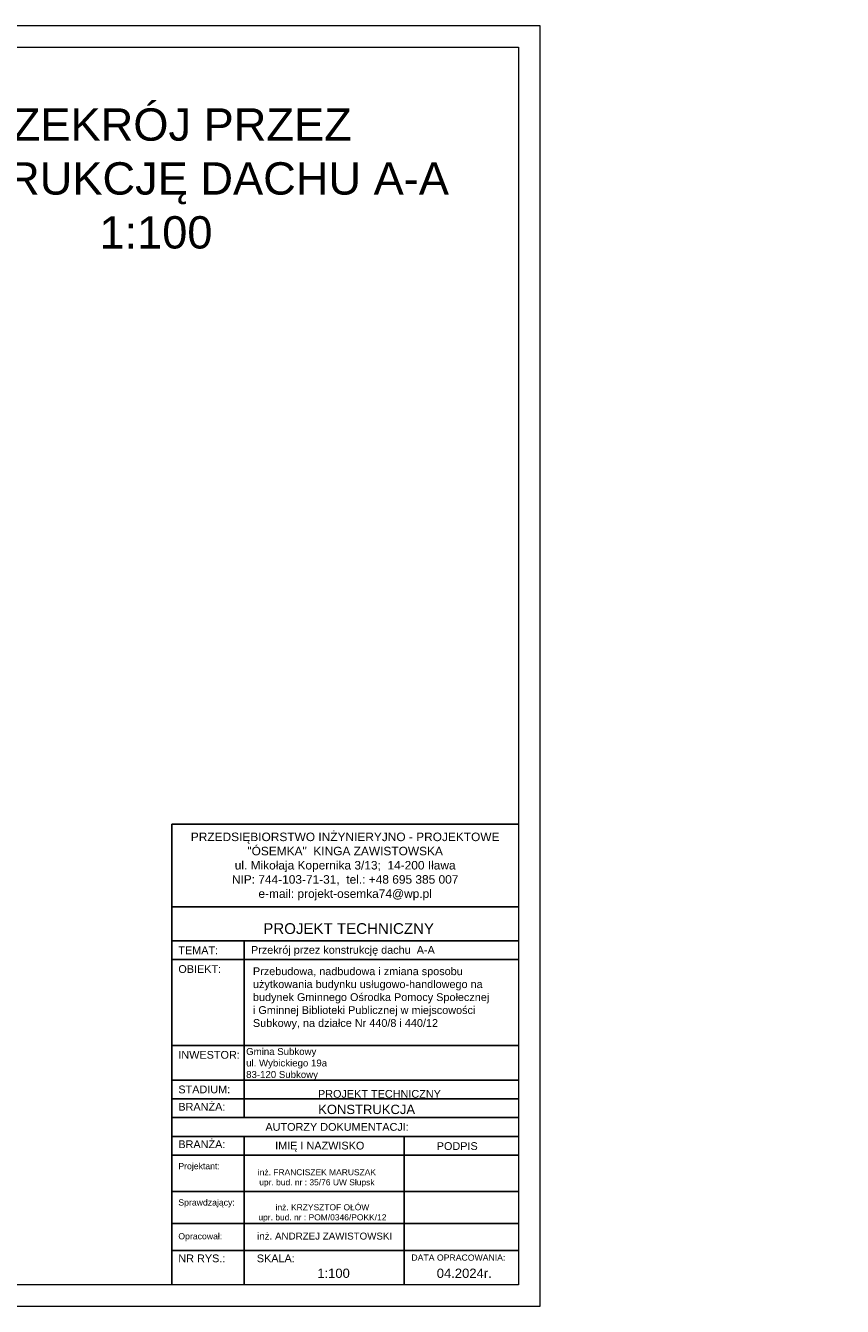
# Model space of a CAD drawing. Header units: millimetres. Extents: x 6528 to 149658, y 3342 to 12852.
# Tile 24 of 122: x 22656 to 24550, y 4787 to 7757. Entities that reach past the tile are written whole.
import ezdxf

# ---------------------------------------------------------------- set-up
doc = ezdxf.new("R2010")
doc.units = ezdxf.units.MM
doc.layers.add('R-TAB', color=1, linetype='Continuous')
doc.styles.get("Standard").update_dxf_attribs({"font": 'arial.ttf'})

msp = doc.modelspace()

# ---------------------------------------------------------------- linework, layer by layer
at = {"color": 2, "lineweight": 0}
msp.add_line((19648.58, 7757.179), (23848.58, 7757.179), dxfattribs=at)
at = {"lineweight": 0}
for p, q in [((23848.58, 7757.179), (23848.58, 4787.179)), ((19698.58, 7707.179), (23798.58, 7707.179)), ((23798.58, 7707.179), (23798.58, 4837.179)), ((23798.58, 4837.179), (19698.58, 4837.179)), ((23848.58, 4787.179), (19648.58, 4787.179))]:
    msp.add_line(p, q, dxfattribs=at)
at = {"layer": 'R-TAB', "color": 0}
for p, q in [((22995.113, 5905.689), (23798.58, 5905.689)), ((22995.113, 4965.301), (22995.113, 5905.689)), ((22995.113, 5713.65), (23798.58, 5713.65)), ((22995.113, 5634.675), (23798.58, 5634.675)), ((23162.715, 5224.935), (23162.715, 5634.675)), ((22995.113, 5591.239), (23798.58, 5591.239)), ((22995.113, 5392.279), (23798.58, 5392.279)), ((22995.113, 5311.807), (23798.58, 5311.807)), ((22995.113, 5268.371), (23798.58, 5268.371)), ((22995.113, 5224.935), (23798.58, 5224.935)), ((22995.113, 5181.499), (23798.58, 5181.499)), ((23162.715, 4965.301), (23162.715, 5181.499)), ((23534.187, 4965.301), (23534.187, 5181.499)), ((22995.113, 5138.062), (23798.58, 5138.062)), ((22995.113, 5053.845), (23798.58, 5053.845)), ((22995.113, 4979.664), (23798.58, 4979.664)), ((22995.113, 4837.179), (22995.113, 4979.664)), ((22995.113, 4979.664), (23798.58, 4979.664)), ((22995.113, 4979.664), (23798.58, 4979.664)), ((22995.113, 4979.664), (23798.58, 4979.664)), ((23162.715, 4837.179), (23162.715, 4979.664)), ((23534.187, 4837.179), (23534.187, 4979.664)), ((22995.113, 4916.826), (23798.58, 4916.826))]:
    msp.add_line(p, q, dxfattribs=at)

# ---------------------------------------------------------------- texts
at = {"char_height": 15, "attachment_point": 7}
for s, insert in [('\\A1;\\pi38.40163;Przed ułożeniem podwalin 12x12 cm na istniejącym stropie \\P\\pi70.80613;gęstożebrowym DZ-3 należy ułożyć 1 warstwę papy \\P\\pi43.29249;termozgrzewalnej o grubości 4,5 mm i o szerokości 25 cm\\P\\pi187.53192; na całej długości podwalin', (21833.706, 5626.764)), ('\\A1;\\pi19.43164;Drewno sosnowe klasy C24 impregnowane preparatem solnym \\P\\pi65.65436;np. typu Fobos 4 lub innym równoważnym do stopnia \\P\\pi222.93437;niezapalności NRO', (21822.043, 5327.612))]:
    msp.add_mtext_dynamic_manual_height_columns(s, width=622.91172, gutter_width=12.5, heights=[0], dxfattribs=dict(at, insert=insert))
at = {"lineweight": 0, "insert": (23183.292, 5573.325), "char_height": 18, "width": 610.19793, "attachment_point": 1}
msp.add_mtext('\\A1;Przebudowa, nadbudowa i zmiana sposobu użytkowania budynku usługowo-handlowego na budynek Gminnego Ośrodka Pomocy Społecznej ^Ji Gminnej Biblioteki Publicznej w miejscowości Subkowy, na działce Nr 440/8 i 440/12', dxfattribs=at)
at = {"layer": 'R-TAB', "color": 0, "ltscale": 24}
for s, insert, char_height, width, attachment_point in [('\\pi260.37642;PRZEKRÓJ PRZEZ \\P\\pi34.60902;KONSTRUKCJĘ DACHU B-B\\P\\pi577.59163; 1:100', (16745.238, 7636.606), 75, 1441.47248, 1), ('\\pi260.37642;PRZEKRÓJ PRZEZ \\P\\pi31.74409;KONSTRUKCJĘ DACHU A-A\\P\\pi577.59163; 1:100', (22220.652, 7565.331), 75, 1441.47248, 1), ('PRZEDSIĘBIORSTWO INŻYNIERYJNO - PROJEKTOWE\\P"ÓSEMKA"  KINGA ZAWISTOWSKA\\Pul. Mikołaja Kopernika 3/13;  14-200 Iława\\PNIP: 744-103-71-31,  tel.: +48 695 385 007\\Pe-mail: projekt-osemka74@wp.pl', (23397.068, 5807.186), 19.74375, 781.72017, 5), ('PROJEKT TECHNICZNY', (23207.271, 5675.795), 25, 1090.2179, 1), ('TEMAT:', (23010.359, 5621.788), 18, 136.70026, 1), ('Przekrój przez konstrukcję dachu  A-A', (23178.741, 5622.836), 18, 711.57772, 1), ('OBIEKT:', (23010.359, 5578.432), 18, 136.70026, 1), ('INWESTOR:', (23010.359, 5379.472), 18, 136.70026, 1), ('Gmina Subkowy\\Pul. Wybickiego 19a\\P83-120 Subkowy', (23167.567, 5386.259), 16, 675.77621, 1), ('STADIUM:', (23010.359, 5299.314), 18, 136.70026, 1), ('PROJEKT TECHNICZNY', (23334.083, 5288.993), 18, 1090.2179, 1), ('BRANŻA:', (23010.359, 5259.082), 18, 136.70026, 1), ('KONSTRUKCJA', (23334.536, 5254.776), 21.6, 490.72064, 1), ('\\pi208.80059;AUTORZY DOKUMENTACJI:', (23003.417, 5212.407), 18, 747.89996, 1), ('BRANŻA:', (23010.359, 5172.209), 18, 136.70026, 1), ('\\pi13.924;IMIĘ I NAZWISKO', (23220.895, 5169.027), 18, 253.42015, 1), ('PODPIS', (23609.41, 5167.923), 18, 136.70026, 1), ('Projektant:', (23010.359, 5119.632), 14.4, 136.70026, 1), ('{\\fArial|b0|i0|c0|p34;inż. FRANCISZEK MARUSZAK\\Pupr. bud. nr : 35/76 UW Słupsk}', (23331.6, 5105.27), 14, 286.92908, 2), ('Sprawdzający:', (23010.359, 5035.414), 14.4, 136.70026, 1), ('inż. KRZYSZTOF OŁÓW\\Pupr. bud. nr : POM/0346/POKK/12', (23344.402, 5024.049), 14, 326.26235, 2), ('Opracował:', (23010.359, 4957.039), 14.4, 136.70026, 1), ('inż. ANDRZEJ ZAWISTOWSKI', (23349.519, 4941.886), 16.2, 346.49963, 8), ('NR RYS.:', (23010.359, 4907.536), 18, 136.70026, 1), ('SKALA:', (23192.278, 4907.536), 18, 136.70026, 1), ('DATA OPRACOWANIA:', (23550.599, 4907.536), 14.4, 278.30723, 1), ('1:100', (23332.408, 4874.783), 21.6, 136.70026, 1), ('04.2024r.', (23609.41, 4874.783), 21.6, 136.70026, 1)]:
    msp.add_mtext(s, dxfattribs=dict(at, insert=insert, char_height=char_height, width=width, attachment_point=attachment_point))

doc.saveas('drawing.dxf')
